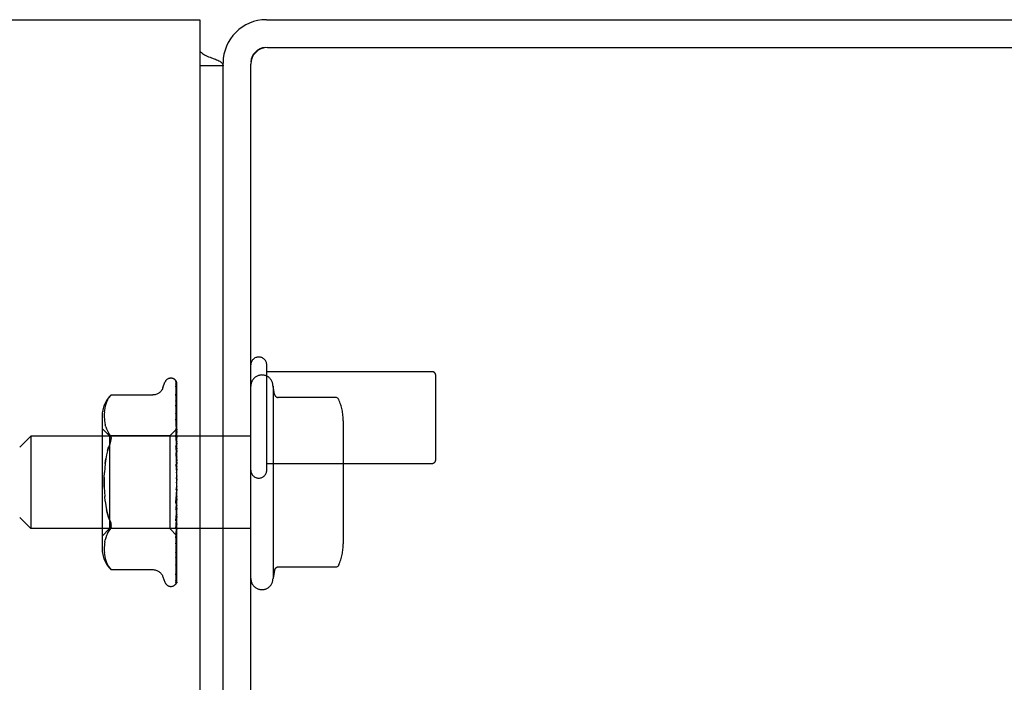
# Model space of a CAD drawing. Header units: inches. Extents: x 0 to 304, y 0 to 196.
# Tile 9 of 98: x 130.4 to 133.07, y 37.02 to 38.81. Entities that reach past the tile are written whole.
import ezdxf

# ---------------------------------------------------------------- set-up
doc = ezdxf.new("R2010")
doc.units = ezdxf.units.IN
doc.header["$LTSCALE"] = 16.696429
doc.header["$MEASUREMENT"] = 0
doc.linetypes.add('HIDDEN', pattern=[0.2, 0.1, -0.1])
doc.layers.get('0').update_dxf_attribs({"linetype": 'CONTINUOUS'})
doc.layers.add('DEFAULT_2', color=8, linetype='HIDDEN')

msp = doc.modelspace()

# ---------------------------------------------------------------- linework, layer by layer
at = {"color": 7, "linetype": 'Continuous'}
for p, q in [((52.265, 38.813), (130.89, 38.813)), ((130.89, 38.813), (130.89, 21.0005)), ((130.8918, 38.7263), (130.89, 38.7247)), ((130.9525, 38.688), (130.89, 38.688)), ((130.9525, 21.063), (130.9525, 38.688))]:
    msp.add_line(p, q, dxfattribs=at)
at = {"color": 3, "linetype": 'Continuous'}
for p, q in [((131.0695, 38.813), (133.6005, 38.813)), ((131.0725, 38.738), (133.6045, 38.738)), ((130.9525, 38.688), (130.9525, 38.696)), ((131.0275, 20.813), (131.0275, 38.693))]:
    msp.add_line(p, q, dxfattribs=at)
at = {"color": 7, "linetype": 'Continuous'}
for points in [[(130.8918, 38.7263), (130.8939, 38.7241), (130.8964, 38.722), (130.8992, 38.72), (130.9024, 38.7181), (130.9059, 38.7163), (130.9096, 38.7146), (130.9134, 38.7131), (130.9173, 38.7115), (130.9212, 38.7101)], [(130.9212, 38.7101), (130.9285, 38.7074), (130.9319, 38.7061), (130.9351, 38.7049), (130.938, 38.7036), (130.9408, 38.7022), (130.9433, 38.7008), (130.9455, 38.6994), (130.9474, 38.6979), (130.949, 38.6964), (130.9503, 38.6948), (130.9512, 38.6933), (130.9519, 38.6916), (130.9523, 38.6899), (130.9525, 38.688)]]:
    msp.add_lwpolyline(points, dxfattribs=at)
at = {"color": 3, "linetype": 'Continuous'}
for centre, radius in [((131.0695, 38.696), 0.117), ((131.0725, 38.693), 0.045)]:
    msp.add_arc(centre, radius, 90, 180, dxfattribs=at)
at = {"color": 7, "linetype": 'Continuous'}
for centre, radius, start, end in [((130.7025, 38.563), 0.25, 40.7609, 41.3932), ((131.0695, 38.696), 0.042, 93.758, 176.242)]:
    msp.add_arc(centre, radius, start, end, dxfattribs=at)
at = {"layer": 'DEFAULT_2', "color": 8, "linetype": 'HIDDEN'}
for p, q in [((131.0705, 37.596), (131.0705, 37.88)), ((130.811, 37.8443), (130.8118, 37.8443)), ((130.8238, 37.8385), (130.8237, 37.8386)), ((131.0705, 37.862), (131.5175, 37.862)), ((131.5275, 37.624), (131.5275, 37.852)), ((130.7899, 37.8183), (130.7953, 37.8333)), ((130.8247, 37.8225), (130.8248, 37.8216)), ((130.8248, 37.8351), (130.8267, 37.7051)), ((130.8248, 37.8272), (130.8267, 37.7024)), ((130.8248, 37.8216), (130.8267, 37.6987)), ((130.8248, 37.8096), (130.8267, 37.6934)), ((130.8275, 37.5722), (130.8275, 37.8327)), ((131.0875, 37.823), (131.0875, 37.303)), ((131.0915, 37.8007), (131.0875, 37.823)), ((130.6397, 37.7851), (130.6372, 37.7797)), ((130.6497, 37.799), (130.6498, 37.7991)), ((130.6498, 37.7991), (130.7624, 37.7991)), ((130.8248, 37.801), (130.8248, 37.8006)), ((130.8248, 37.8006), (130.8267, 37.6874)), ((130.8248, 37.7833), (130.8248, 37.7832)), ((130.8248, 37.7832), (130.8267, 37.6797)), ((131.2562, 37.7924), (131.1014, 37.7924)), ((130.6319, 37.7583), (130.6313, 37.7531)), ((130.6326, 37.7636), (130.6318, 37.7582)), ((130.6337, 37.7689), (130.6326, 37.7635)), ((130.6352, 37.7744), (130.6337, 37.7689)), ((130.6372, 37.7798), (130.6352, 37.7743)), ((130.8256, 37.7647), (130.8248, 37.7711)), ((130.8248, 37.771), (130.8267, 37.6716)), ((130.6255, 37.7426), (130.6255, 37.3834)), ((130.6311, 37.7482), (130.631, 37.7433)), ((130.631, 37.7434), (130.6311, 37.7385)), ((130.6314, 37.7532), (130.6311, 37.7481)), ((130.6311, 37.7386), (130.6314, 37.7337)), ((130.6314, 37.7337), (130.6318, 37.7287)), ((130.8248, 37.7488), (130.8267, 37.6618)), ((130.8249, 37.7337), (130.8248, 37.7339)), ((130.8248, 37.7339), (130.8267, 37.6518)), ((130.8261, 37.7221), (130.8249, 37.7337)), ((130.8275, 37.7478), (130.8269, 37.7537)), ((131.2775, 37.7292), (131.2775, 37.3969)), ((130.6455, 37.6883), (130.6255, 37.7083)), ((130.6318, 37.7287), (130.6326, 37.7235)), ((130.6326, 37.7236), (130.6337, 37.7182)), ((130.6352, 37.7126), (130.6337, 37.7181)), ((130.6352, 37.7127), (130.6372, 37.7071)), ((130.6372, 37.7071), (130.6397, 37.7017)), ((130.8273, 37.7071), (130.8085, 37.6883)), ((130.8248, 37.7076), (130.8267, 37.6403)), ((130.8273, 37.7071), (130.8267, 37.7064)), ((130.8275, 37.7069), (130.8267, 37.7063)), ((130.8267, 37.7063), (130.8267, 37.7064)), ((130.8275, 37.7051), (130.8267, 37.7025)), ((130.8267, 37.7051), (130.8267, 37.705)), ((130.8267, 37.7024), (130.8267, 37.7025)), ((130.8275, 37.7073), (130.8273, 37.7071)), ((130.4025, 37.658), (130.4325, 37.688)), ((131.0275, 37.688), (130.4325, 37.688)), ((130.4325, 37.688), (130.4325, 37.438)), ((130.6397, 37.7017), (130.6428, 37.6966)), ((130.6464, 37.6917), (130.6428, 37.6966)), ((130.8085, 37.6883), (130.6455, 37.6883)), ((130.6455, 37.6883), (130.6455, 37.4378)), ((130.8085, 37.6883), (130.8085, 37.4378)), ((130.8249, 37.6903), (130.8248, 37.6906)), ((130.8248, 37.6906), (130.8267, 37.6289)), ((130.8275, 37.6618), (130.8249, 37.6903)), ((130.8267, 37.6987), (130.8267, 37.6985)), ((130.8275, 37.6961), (130.8267, 37.6985)), ((130.8275, 37.6978), (130.8267, 37.6937)), ((130.8267, 37.6934), (130.8267, 37.6937)), ((130.8267, 37.6874), (130.8267, 37.6873)), ((130.8267, 37.6873), (130.8267, 37.6872)), ((130.8275, 37.6831), (130.8267, 37.6872)), ((130.8275, 37.6856), (130.8267, 37.6801)), ((130.8267, 37.6797), (130.8267, 37.6801)), ((130.6401, 37.6478), (130.643, 37.6576)), ((130.8248, 37.6612), (130.8267, 37.6159)), ((130.8267, 37.6716), (130.8267, 37.6713)), ((130.8275, 37.6658), (130.8267, 37.6713)), ((130.8275, 37.669), (130.8267, 37.6622)), ((130.8267, 37.6618), (130.8267, 37.6622)), ((130.8267, 37.6518), (130.8267, 37.6515)), ((130.8275, 37.6448), (130.8267, 37.6515)), ((130.6338, 37.6142), (130.6354, 37.626)), ((130.8249, 37.6423), (130.8249, 37.6426)), ((130.8249, 37.6426), (130.8267, 37.6034)), ((130.8249, 37.6423), (130.8275, 37.6126)), ((130.8275, 37.6486), (130.8267, 37.6408)), ((130.8267, 37.6403), (130.8267, 37.6408)), ((130.8267, 37.6289), (130.8267, 37.6285)), ((130.8275, 37.6209), (130.8267, 37.6285)), ((130.8275, 37.625), (130.8267, 37.6166)), ((130.8249, 37.611), (130.8267, 37.5894)), ((130.8267, 37.6159), (130.8267, 37.6166)), ((130.8267, 37.6034), (130.8267, 37.6032)), ((130.8275, 37.5948), (130.8267, 37.6032)), ((130.8275, 37.5993), (130.8267, 37.5905)), ((131.0705, 37.614), (131.5175, 37.614)), ((130.8267, 37.5894), (130.8267, 37.5905)), ((130.8275, 37.5676), (130.8267, 37.5764)), ((130.8275, 37.5722), (130.8267, 37.5633)), ((130.8275, 37.5402), (130.8267, 37.5491)), ((130.8275, 37.5448), (130.8267, 37.5361)), ((130.8275, 37.2928), (130.8275, 37.5676)), ((130.6338, 37.5119), (130.6325, 37.5242)), ((130.8249, 37.5089), (130.8275, 37.5388)), ((130.8267, 37.536), (130.8249, 37.5088)), ((130.8267, 37.5232), (130.8249, 37.4896)), ((130.8267, 37.536), (130.8267, 37.5361)), ((130.8267, 37.5232), (130.8267, 37.5224)), ((130.8275, 37.5137), (130.8267, 37.5224)), ((130.8275, 37.518), (130.8267, 37.51)), ((130.8267, 37.5097), (130.8248, 37.459)), ((130.8267, 37.4977), (130.8248, 37.4411)), ((130.8249, 37.5088), (130.8249, 37.5089)), ((130.8267, 37.5097), (130.8267, 37.51)), ((130.8267, 37.4977), (130.8267, 37.497)), ((130.8275, 37.4889), (130.8267, 37.497)), ((130.8275, 37.4929), (130.8267, 37.4857)), ((130.4025, 37.468), (130.4325, 37.438)), ((130.8267, 37.4854), (130.8248, 37.4131)), ((130.8267, 37.4747), (130.8248, 37.3971)), ((130.8267, 37.4639), (130.8248, 37.3727)), ((130.8249, 37.4593), (130.8275, 37.4885)), ((130.8267, 37.4854), (130.8267, 37.4857)), ((130.8267, 37.4747), (130.8267, 37.4741)), ((130.8275, 37.4669), (130.8267, 37.4741)), ((130.8275, 37.4703), (130.8267, 37.4642)), ((130.8267, 37.4639), (130.8267, 37.4642)), ((131.0275, 37.438), (130.4325, 37.438)), ((130.6455, 37.4378), (130.6255, 37.4178)), ((130.8085, 37.4378), (130.6455, 37.4378)), ((130.6497, 37.4426), (130.6493, 37.4403)), ((130.8275, 37.4188), (130.8085, 37.4378)), ((130.8248, 37.459), (130.8249, 37.4593)), ((130.8267, 37.4548), (130.8248, 37.3592)), ((130.8267, 37.4461), (130.8248, 37.3392)), ((130.8267, 37.439), (130.8248, 37.3286)), ((130.8265, 37.43), (130.8275, 37.4409)), ((130.8267, 37.4548), (130.8267, 37.4544)), ((130.8275, 37.4482), (130.8267, 37.4544)), ((130.8275, 37.4511), (130.8267, 37.4463)), ((130.8267, 37.4461), (130.8267, 37.4463)), ((130.8267, 37.439), (130.8267, 37.4386)), ((130.8275, 37.4338), (130.8267, 37.4386)), ((130.6352, 37.4134), (130.6337, 37.4079)), ((130.6372, 37.419), (130.6352, 37.4134)), ((130.6397, 37.4244), (130.6372, 37.4189)), ((130.8267, 37.4324), (130.8248, 37.3138)), ((130.8267, 37.4276), (130.8248, 37.3065)), ((130.8267, 37.4236), (130.8248, 37.2974)), ((130.8267, 37.4211), (130.8248, 37.2937)), ((130.8267, 37.4197), (130.8248, 37.2906)), ((130.8248, 37.4131), (130.8249, 37.4134)), ((130.8249, 37.4134), (130.8265, 37.43)), ((130.8275, 37.4359), (130.8267, 37.4326)), ((130.8267, 37.4324), (130.8267, 37.4326)), ((130.8267, 37.4276), (130.8267, 37.4274)), ((130.8275, 37.424), (130.8267, 37.4274)), ((130.8275, 37.4253), (130.8267, 37.4237)), ((130.8267, 37.4236), (130.8267, 37.4237)), ((130.8267, 37.4211), (130.8267, 37.421)), ((130.8275, 37.4192), (130.8267, 37.421)), ((130.8275, 37.4188), (130.8267, 37.4197)), ((130.6311, 37.3876), (130.631, 37.3827)), ((130.6314, 37.3924), (130.6311, 37.3875)), ((130.6318, 37.3974), (130.6314, 37.3924)), ((130.6326, 37.4025), (130.6318, 37.3973)), ((130.6326, 37.4025), (130.6337, 37.4079)), ((130.8261, 37.3837), (130.8269, 37.3916)), ((130.8269, 37.3916), (130.8275, 37.3977)), ((130.631, 37.3828), (130.6311, 37.3778)), ((130.6311, 37.378), (130.6314, 37.3729)), ((130.6313, 37.373), (130.6319, 37.3678)), ((130.6318, 37.3679), (130.6326, 37.3625)), ((130.6326, 37.3626), (130.6337, 37.3571)), ((130.6337, 37.3572), (130.6352, 37.3517)), ((130.8248, 37.3727), (130.8249, 37.3728)), ((130.8269, 37.355), (130.8275, 37.3605)), ((130.6352, 37.3518), (130.6372, 37.3463)), ((130.6372, 37.3463), (130.6397, 37.341)), ((130.6464, 37.3309), (130.6428, 37.3358)), ((130.6478, 37.3293), (130.6464, 37.3309)), ((130.8248, 37.3392), (130.8248, 37.3392)), ((130.8248, 37.3392), (130.8248, 37.3391)), ((130.826, 37.3482), (130.8269, 37.355)), ((131.2562, 37.3336), (131.1014, 37.3336)), ((130.6489, 37.328), (130.6495, 37.3273)), ((130.6498, 37.327), (130.6493, 37.3276)), ((130.6498, 37.327), (130.7624, 37.327)), ((130.7899, 37.3078), (130.7953, 37.2928)), ((130.8247, 37.3054), (130.8247, 37.3054)), ((130.8248, 37.3286), (130.8248, 37.3282)), ((130.8248, 37.3138), (130.8248, 37.3132)), ((131.0915, 37.3253), (131.0875, 37.303)), ((130.811, 37.2818), (130.8118, 37.2818)), ((130.8227, 37.286), (130.8227, 37.2861))]:
    msp.add_line(p, q, dxfattribs=at)
for points in [[(130.8237, 37.8386), (130.8237, 37.8386), (130.8237, 37.8386), (130.8238, 37.8384), (130.824, 37.8382), (130.8242, 37.8379), (130.8243, 37.8375), (130.8245, 37.8372), (130.8246, 37.8368), (130.8247, 37.8364), (130.8248, 37.8359), (130.8248, 37.8354), (130.8248, 37.8351)], [(130.8275, 37.8322), (130.8275, 37.8323), (130.8272, 37.833), (130.8269, 37.8337), (130.8266, 37.8343), (130.8263, 37.8349), (130.826, 37.8354), (130.8257, 37.8359), (130.8254, 37.8364), (130.8251, 37.8369), (130.8248, 37.8373), (130.8245, 37.8376), (130.8243, 37.8379), (130.824, 37.8382), (130.8238, 37.8385)], [(130.8275, 37.8327), (130.8274, 37.833), (130.8269, 37.8343), (130.8264, 37.8356), (130.8257, 37.8367), (130.8249, 37.838)], [(130.7899, 37.8183), (130.7891, 37.8165), (130.7883, 37.8148), (130.7874, 37.8132), (130.7864, 37.8116), (130.7852, 37.81), (130.7839, 37.8085), (130.7824, 37.807), (130.7809, 37.8056), (130.7792, 37.8043), (130.7773, 37.8032), (130.7753, 37.8021), (130.7732, 37.8012), (130.771, 37.8004), (130.7687, 37.7998), (130.7662, 37.7993), (130.7636, 37.7991), (130.7624, 37.7991)], [(130.8244, 37.8354), (130.8245, 37.8351), (130.8247, 37.8345), (130.8248, 37.8339), (130.8248, 37.8333)], [(130.8275, 37.8247), (130.8274, 37.825), (130.827, 37.8268), (130.8266, 37.8285), (130.8262, 37.8301), (130.8258, 37.8316), (130.8253, 37.8331), (130.8248, 37.8345), (130.8244, 37.8354)], [(130.8246, 37.8288), (130.8245, 37.8289), (130.8245, 37.8289), (130.8245, 37.8289), (130.8246, 37.8287), (130.8247, 37.8284), (130.8248, 37.8279), (130.8248, 37.8274), (130.8248, 37.8272)], [(130.8252, 37.8278), (130.8248, 37.8285), (130.8246, 37.8287), (130.8246, 37.8288)], [(130.8275, 37.8075), (130.8272, 37.8093), (130.8268, 37.8118), (130.8264, 37.8142), (130.826, 37.8165), (130.8255, 37.8188), (130.8251, 37.821), (130.8247, 37.8225)], [(130.8248, 37.8102), (130.8248, 37.8103), (130.8248, 37.8103), (130.8248, 37.8102), (130.8248, 37.81), (130.8248, 37.8096)], [(130.8258, 37.8082), (130.8252, 37.8093), (130.825, 37.8098), (130.8249, 37.8101), (130.8248, 37.8102)], [(130.8275, 37.8229), (130.8273, 37.8235), (130.827, 37.8242), (130.8267, 37.8248), (130.8265, 37.8253), (130.8262, 37.8259), (130.8259, 37.8264), (130.8257, 37.8269), (130.8254, 37.8274), (130.8252, 37.8278)], [(130.6397, 37.7851), (130.6428, 37.7902), (130.6464, 37.7952)], [(130.6497, 37.799), (130.6495, 37.7987), (130.649, 37.7982), (130.6483, 37.7974), (130.6474, 37.7964), (130.6464, 37.7952)], [(130.6464, 37.7952), (130.6474, 37.7964), (130.6483, 37.7974), (130.649, 37.7982), (130.6495, 37.7987)], [(130.8275, 37.7816), (130.8272, 37.7836), (130.8269, 37.7867), (130.8264, 37.7898), (130.826, 37.7928), (130.8256, 37.7958), (130.8251, 37.7989), (130.8248, 37.801)], [(130.8257, 37.7811), (130.8255, 37.7817), (130.8252, 37.7822), (130.825, 37.7827), (130.8249, 37.783), (130.8249, 37.7832), (130.8248, 37.7833)], [(130.8275, 37.8043), (130.8274, 37.8046), (130.827, 37.8054), (130.8267, 37.8062), (130.8264, 37.8069), (130.8261, 37.8076), (130.8258, 37.8082)], [(131.2653, 37.7865), (131.2645, 37.7879), (131.2635, 37.7893), (131.2623, 37.7904), (131.2608, 37.7913), (131.2592, 37.792), (131.2575, 37.7923), (131.2562, 37.7924)], [(130.8269, 37.7537), (130.8265, 37.7573), (130.8256, 37.7647)], [(130.8275, 37.777), (130.8274, 37.7772), (130.8271, 37.7781), (130.8267, 37.779), (130.8264, 37.7797), (130.8257, 37.7811)], [(130.826, 37.7456), (130.8257, 37.7462), (130.8254, 37.7469), (130.8252, 37.7475), (130.825, 37.748), (130.8249, 37.7484), (130.8249, 37.7486), (130.8248, 37.7488)], [(130.8275, 37.742), (130.8273, 37.7425), (130.827, 37.7433), (130.8266, 37.7441), (130.826, 37.7456)], [(130.8275, 37.7007), (130.8274, 37.7008), (130.8271, 37.7017), (130.8267, 37.7025), (130.8263, 37.7033), (130.826, 37.704), (130.8256, 37.7048), (130.8253, 37.7055), (130.8251, 37.7062), (130.825, 37.7068), (130.8249, 37.7073), (130.8248, 37.7076)], [(130.8275, 37.7074), (130.8273, 37.7098), (130.8261, 37.7221)], [(130.8275, 37.7063), (130.8272, 37.7059), (130.827, 37.7056), (130.8268, 37.7054), (130.8267, 37.7052), (130.8267, 37.7051), (130.8267, 37.7051)], [(130.8275, 37.7042), (130.8273, 37.7045), (130.8271, 37.7047), (130.8269, 37.7049), (130.8267, 37.705)], [(130.8275, 37.7024), (130.8272, 37.7023), (130.827, 37.7022), (130.8268, 37.7022), (130.8267, 37.7023), (130.8267, 37.7024)], [(130.6464, 37.6917), (130.6477, 37.6899), (130.6486, 37.6879), (130.6493, 37.6858), (130.6497, 37.6835), (130.6498, 37.6811)], [(130.6464, 37.6665), (130.6477, 37.6698), (130.6486, 37.6729), (130.6493, 37.6758), (130.6497, 37.6785), (130.6498, 37.6811)], [(130.8275, 37.7004), (130.8272, 37.7), (130.827, 37.6996), (130.8268, 37.6992), (130.8267, 37.699), (130.8267, 37.6987), (130.8267, 37.6987)], [(130.8275, 37.6928), (130.8272, 37.6928), (130.827, 37.6929), (130.8268, 37.693), (130.8267, 37.6932), (130.8267, 37.6934)], [(130.8275, 37.6896), (130.8272, 37.6891), (130.827, 37.6887), (130.8269, 37.6883), (130.8268, 37.6879), (130.8267, 37.6876), (130.8267, 37.6874)], [(130.8275, 37.6786), (130.8272, 37.6787), (130.827, 37.6789), (130.8268, 37.6791), (130.8267, 37.6794), (130.8267, 37.6797)], [(130.6464, 37.6665), (130.643, 37.6575), (130.6401, 37.6478), (130.6375, 37.6373), (130.6354, 37.626), (130.6338, 37.6142), (130.6325, 37.6019), (130.6317, 37.5892)], [(130.8275, 37.6545), (130.8275, 37.6546), (130.8271, 37.6552), (130.8268, 37.6558), (130.8265, 37.6565), (130.8262, 37.6571), (130.8258, 37.6578), (130.8255, 37.6585), (130.8253, 37.6592), (130.8251, 37.6599), (130.8249, 37.6605), (130.8249, 37.6611), (130.8248, 37.6612)], [(130.8275, 37.6742), (130.8272, 37.6736), (130.827, 37.6731), (130.8268, 37.6726), (130.8267, 37.6721), (130.8267, 37.6717), (130.8267, 37.6716)], [(130.8275, 37.6601), (130.8272, 37.6604), (130.827, 37.6606), (130.8268, 37.661), (130.8267, 37.6614), (130.8267, 37.6618)], [(130.8275, 37.6548), (130.8272, 37.6542), (130.827, 37.6536), (130.8268, 37.653), (130.8267, 37.6525), (130.8267, 37.652), (130.8267, 37.6518)], [(130.8275, 37.6382), (130.8272, 37.6385), (130.827, 37.6389), (130.8268, 37.6393), (130.8267, 37.6398), (130.8267, 37.6403)], [(130.8275, 37.6321), (130.8272, 37.6315), (130.827, 37.6309), (130.8268, 37.6302), (130.8267, 37.6296), (130.8267, 37.6291), (130.8267, 37.6289)], [(130.8265, 37.6068), (130.8262, 37.6073), (130.8259, 37.6078), (130.8256, 37.6084), (130.8254, 37.609), (130.8251, 37.6097), (130.825, 37.6103), (130.8249, 37.611)], [(130.8275, 37.6052), (130.8273, 37.6055), (130.8271, 37.6059), (130.8265, 37.6068)], [(130.8275, 37.6135), (130.8272, 37.614), (130.827, 37.6144), (130.8268, 37.6149), (130.8267, 37.6155), (130.8267, 37.6159)], [(130.8275, 37.6069), (130.8272, 37.6063), (130.827, 37.6056), (130.8268, 37.605), (130.8267, 37.6044), (130.8267, 37.6038), (130.8267, 37.6034)], [(130.6312, 37.5499), (130.631, 37.563), (130.6312, 37.5762), (130.6317, 37.5892)], [(130.6312, 37.5762), (130.631, 37.563), (130.6312, 37.5499), (130.6317, 37.5369), (130.6325, 37.5242)], [(130.8275, 37.5871), (130.8272, 37.5876), (130.827, 37.5881), (130.8268, 37.5887), (130.8267, 37.5892), (130.8267, 37.5894)], [(130.8275, 37.5801), (130.8272, 37.5795), (130.827, 37.5789), (130.8268, 37.5783), (130.8267, 37.5776), (130.8267, 37.577), (130.8267, 37.5764)], [(130.8268, 37.5508), (130.8265, 37.5494), (130.8263, 37.5479), (130.826, 37.5463), (130.8256, 37.5447), (130.8253, 37.5431), (130.825, 37.5416)], [(130.825, 37.5414), (130.8251, 37.5419), (130.8252, 37.5425), (130.8255, 37.543), (130.8257, 37.5435), (130.826, 37.5439), (130.8262, 37.5443), (130.8264, 37.5446), (130.8266, 37.5448)], [(130.8266, 37.5448), (130.8269, 37.5453), (130.8271, 37.5455), (130.8273, 37.5458), (130.8275, 37.5461)], [(130.8275, 37.5597), (130.8272, 37.5603), (130.827, 37.5608), (130.8268, 37.5615), (130.8267, 37.5621), (130.8267, 37.5627), (130.8267, 37.5633)], [(130.8268, 37.5508), (130.8267, 37.5504), (130.8267, 37.5497), (130.8267, 37.5491)], [(130.8275, 37.5526), (130.8272, 37.5521), (130.827, 37.5516), (130.8268, 37.551), (130.8268, 37.5508)], [(130.8275, 37.5325), (130.8272, 37.5331), (130.827, 37.5337), (130.8268, 37.5343), (130.8267, 37.5349), (130.8267, 37.5355), (130.8267, 37.536)], [(130.8275, 37.5256), (130.8272, 37.5251), (130.827, 37.5246), (130.8268, 37.5241), (130.8267, 37.5235), (130.8267, 37.5232)], [(130.6338, 37.5119), (130.6354, 37.5), (130.6376, 37.4888), (130.6401, 37.4782), (130.643, 37.4685), (130.6464, 37.4596)], [(130.8267, 37.5058), (130.8267, 37.5056), (130.8266, 37.5055), (130.8265, 37.5054), (130.8263, 37.5053), (130.8262, 37.5054), (130.826, 37.5055), (130.8257, 37.5057), (130.8255, 37.5059), (130.8253, 37.5063), (130.8251, 37.5067), (130.825, 37.5072), (130.8249, 37.5077), (130.8248, 37.5083), (130.8249, 37.5088)], [(130.8249, 37.4896), (130.8249, 37.4901), (130.825, 37.4908), (130.8252, 37.4915), (130.8255, 37.4921), (130.8258, 37.4928), (130.8261, 37.4934), (130.8264, 37.494), (130.827, 37.4951)], [(130.8275, 37.5063), (130.8272, 37.507), (130.827, 37.5076), (130.8268, 37.5082), (130.8267, 37.5088), (130.8267, 37.5094), (130.8267, 37.5097)], [(130.8275, 37.4999), (130.8272, 37.4995), (130.827, 37.4991), (130.8268, 37.4986), (130.8267, 37.4981), (130.8267, 37.4977)], [(130.827, 37.4951), (130.8273, 37.4957), (130.8275, 37.496)], [(130.6464, 37.4596), (130.643, 37.4685), (130.6401, 37.4782), (130.6375, 37.4888)], [(130.8275, 37.4823), (130.8272, 37.4829), (130.827, 37.4835), (130.8268, 37.4841), (130.8267, 37.4846), (130.8267, 37.4852), (130.8267, 37.4854)], [(130.8275, 37.4765), (130.8272, 37.4762), (130.827, 37.4759), (130.8268, 37.4755), (130.8267, 37.4751), (130.8267, 37.4747)], [(130.8275, 37.4611), (130.8272, 37.4617), (130.827, 37.4623), (130.8268, 37.4628), (130.8267, 37.4633), (130.8267, 37.4638), (130.8267, 37.4639)], [(130.6464, 37.4596), (130.6477, 37.4563), (130.6486, 37.4532), (130.6493, 37.4503), (130.6497, 37.4476)], [(130.6464, 37.4343), (130.6477, 37.4361), (130.6486, 37.4382), (130.6493, 37.4403)], [(130.6497, 37.4426), (130.6498, 37.445), (130.6497, 37.4476)], [(130.8248, 37.4411), (130.8249, 37.4412), (130.8249, 37.4417), (130.825, 37.4423), (130.8252, 37.4429), (130.8255, 37.4436), (130.8257, 37.4443), (130.8261, 37.445), (130.8264, 37.4457), (130.8268, 37.4464), (130.8271, 37.4472), (130.8275, 37.448)], [(130.8275, 37.4562), (130.8272, 37.4561), (130.827, 37.4558), (130.8268, 37.4556), (130.8267, 37.4552), (130.8267, 37.4548)], [(130.8275, 37.4436), (130.8272, 37.4442), (130.827, 37.4447), (130.8268, 37.4452), (130.8267, 37.4456), (130.8267, 37.446), (130.8267, 37.4461)], [(130.8275, 37.4398), (130.8272, 37.4398), (130.827, 37.4396), (130.8268, 37.4395), (130.8267, 37.4392), (130.8267, 37.439)], [(130.6397, 37.4243), (130.6428, 37.4294), (130.6464, 37.4343)], [(130.8275, 37.4305), (130.8272, 37.4309), (130.827, 37.4314), (130.8268, 37.4318), (130.8267, 37.4321), (130.8267, 37.4324), (130.8267, 37.4324)], [(130.8275, 37.4278), (130.8272, 37.4279), (130.827, 37.4279), (130.8268, 37.4279), (130.8267, 37.4277), (130.8267, 37.4276)], [(130.8275, 37.4221), (130.8272, 37.4225), (130.827, 37.4228), (130.8268, 37.4231), (130.8267, 37.4234), (130.8267, 37.4235), (130.8267, 37.4236)], [(130.8275, 37.4208), (130.8272, 37.4209), (130.827, 37.4211), (130.8268, 37.4211), (130.8267, 37.4211), (130.8267, 37.4211), (130.8267, 37.4211)], [(130.8275, 37.4197), (130.8273, 37.4196), (130.8271, 37.4196), (130.8269, 37.4197), (130.8267, 37.4197)], [(130.8248, 37.3971), (130.8249, 37.3973), (130.8249, 37.3977), (130.825, 37.3981), (130.8252, 37.3987), (130.8254, 37.3993), (130.8257, 37.3999), (130.826, 37.4006)], [(130.8249, 37.3728), (130.8252, 37.3757), (130.8261, 37.3837)], [(130.826, 37.4006), (130.8267, 37.4021), (130.827, 37.4028), (130.8273, 37.4036), (130.8275, 37.404)], [(130.8248, 37.3592), (130.8248, 37.3592), (130.8249, 37.3594), (130.825, 37.3597), (130.8251, 37.3601), (130.8253, 37.3607), (130.8256, 37.3613), (130.8259, 37.3619), (130.8265, 37.3634)], [(130.8265, 37.3634), (130.8269, 37.3642), (130.8273, 37.3651), (130.8275, 37.3657)], [(130.6397, 37.341), (130.6428, 37.3359), (130.6464, 37.3309)], [(130.8248, 37.3391), (130.8252, 37.3415), (130.826, 37.3482)], [(130.8248, 37.3132), (130.8251, 37.3151), (130.8256, 37.3177), (130.826, 37.3203), (130.8264, 37.3231), (130.8268, 37.3258), (130.8272, 37.3286), (130.8275, 37.3305)], [(130.8248, 37.3282), (130.8248, 37.3283), (130.8249, 37.3284), (130.825, 37.3287), (130.8252, 37.3292), (130.8254, 37.3297)], [(130.8254, 37.3297), (130.826, 37.331), (130.8264, 37.3317), (130.8267, 37.3325), (130.8271, 37.3334), (130.8274, 37.3343), (130.8275, 37.3344)], [(131.2653, 37.3396), (131.2645, 37.3381), (131.2635, 37.3368), (131.2623, 37.3357), (131.2608, 37.3348), (131.2592, 37.3341), (131.2575, 37.3337), (131.2562, 37.3336)], [(130.6475, 37.3296), (130.648, 37.329), (130.6485, 37.3285)], [(130.6489, 37.328), (130.6484, 37.3286), (130.6478, 37.3293)], [(130.6497, 37.3271), (130.6498, 37.327), (130.6498, 37.327)], [(130.7624, 37.327), (130.7636, 37.327), (130.7662, 37.3267), (130.7687, 37.3263), (130.771, 37.3257), (130.7732, 37.3249), (130.7753, 37.324), (130.7773, 37.3229), (130.7792, 37.3217), (130.7809, 37.3204), (130.7824, 37.3191), (130.7839, 37.3176), (130.7852, 37.3161), (130.7864, 37.3145), (130.7874, 37.3129), (130.7883, 37.3112), (130.7891, 37.3096), (130.7899, 37.3078)], [(130.8246, 37.296), (130.825, 37.2973), (130.8255, 37.2991), (130.8259, 37.301), (130.8264, 37.303), (130.8268, 37.305), (130.8272, 37.3071), (130.8275, 37.3088)], [(130.8248, 37.3065), (130.8248, 37.3062), (130.8248, 37.3057), (130.8247, 37.3055), (130.8247, 37.3054)], [(130.8247, 37.3054), (130.8247, 37.3055), (130.8249, 37.3057), (130.825, 37.3061)], [(130.825, 37.3061), (130.8255, 37.307), (130.8258, 37.3075), (130.8261, 37.3081), (130.8264, 37.3087), (130.8267, 37.3094), (130.827, 37.31), (130.8273, 37.3108), (130.8275, 37.3114)], [(130.8275, 37.2928), (130.827, 37.2915), (130.8264, 37.2903), (130.8257, 37.2893), (130.8251, 37.2884), (130.8245, 37.2877), (130.8239, 37.2871), (130.8235, 37.2866), (130.8231, 37.2863), (130.8228, 37.2861), (130.8227, 37.286), (130.8227, 37.286)], [(130.8236, 37.287), (130.8242, 37.2879), (130.8249, 37.2891), (130.8255, 37.2903), (130.8261, 37.2917), (130.8266, 37.2931), (130.827, 37.2945), (130.8275, 37.2962)], [(130.8248, 37.2906), (130.8248, 37.2904), (130.8248, 37.2898), (130.8247, 37.2893), (130.8245, 37.2887), (130.8243, 37.2882), (130.8241, 37.2878), (130.8239, 37.2874), (130.8237, 37.2871), (130.8236, 37.287)], [(130.8248, 37.2937), (130.8248, 37.2933), (130.8248, 37.2928), (130.8246, 37.2922), (130.8245, 37.2918), (130.8244, 37.2915), (130.8243, 37.2913), (130.8242, 37.2912), (130.8242, 37.2912)], [(130.8242, 37.2912), (130.8242, 37.2912), (130.8243, 37.2914)], [(130.8243, 37.2914), (130.8247, 37.2919), (130.825, 37.2923), (130.8252, 37.2928), (130.8255, 37.2932), (130.8258, 37.2938), (130.8262, 37.2943), (130.8265, 37.2949), (130.8268, 37.2955), (130.8271, 37.2962), (130.8273, 37.2969), (130.8275, 37.2973)], [(130.8248, 37.2974), (130.8248, 37.2968), (130.8247, 37.2963), (130.8246, 37.296)]]:
    msp.add_lwpolyline(points, dxfattribs=at)
for centre, radius, start, end in [((131.049, 37.88), 0.0215, 360, 180), ((130.811, 37.8276), 0.0167, 90, 160), ((130.8118, 37.8276), 0.0167, 38.6218, 90), ((131.0575, 37.823), 0.03, 359.9957, 180), ((131.5175, 37.852), 0.01, 360, 90), ((130.703, 37.7426), 0.0776, 133.3008, 180), ((131.1014, 37.8024), 0.01, 189.7805, 270), ((131.1363, 37.7292), 0.1412, 0, 23.95), ((131.5175, 37.624), 0.01, 270, 0), ((131.049, 37.596), 0.0215, 180, 0), ((130.703, 37.3834), 0.0776, 180, 226.6992), ((131.1363, 37.3969), 0.1412, 336.05, 360), ((131.1014, 37.3236), 0.01, 90, 170.2195), ((131.0575, 37.303), 0.03, 180, 0.0043), ((130.811, 37.2985), 0.0167, 200, 270), ((130.8118, 37.2985), 0.0167, 270, 340.0516)]:
    msp.add_arc(centre, radius, start, end, dxfattribs=at)

doc.saveas('drawing.dxf')
